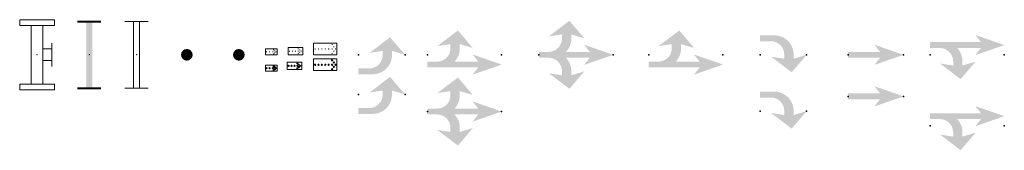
# Model space of a CAD drawing. Header units: feet. Extents: x -173 to 1378504, y -36 to 452703.
# Tile 3 of 3: x 1378335 to 1378504, y 452681 to 452703. Entities that reach past the tile are written whole.
import ezdxf

# ---------------------------------------------------------------- set-up
doc = ezdxf.new("R2010")
doc.units = ezdxf.units.FT
doc.header["$MEASUREMENT"] = 0
for name, color, linetype in [('MT_P_Cells', 7, 'Continuous'), ('MT_X_Cells', 7, 'Continuous'), ('MT_X_Drums', 30, 'Continuous')]:
    doc.layers.add(name, color=color, linetype=linetype)
for name, color, linetype, lineweight in [('MT_P_Cells (Construction)', 7, 'Continuous', 0), ('MT_P_Drums', 7, 'Continuous', 0), ('MT_X_Cells (Construction)', 7, 'Continuous', 0)]:
    doc.layers.add(name, color=color, linetype=linetype, lineweight=lineweight)

# ---------------------------------------------------------------- blocks, each defined once
blk = doc.blocks.new('BARRICADEX')
at = {"layer": 'MT_X_Cells', "color": 7, "linetype": 'Continuous', "lineweight": 0}
for p, q in [((-1, -5), (-1, 5)), ((1, -5), (1, 5)), ((2.5, 2), (2.5, -2)), ((1, 1), (2.5, 1)), ((1, -1), (2.5, -1))]:
    blk.add_line(p, q, dxfattribs=at)
at = {"layer": 'MT_X_Cells', "color": 7, "linetype": 'Continuous', "lineweight": 0, "flags": 128}
for points in [[(-3, 6), (3, 6), (3, 5), (-3, 5), (-3, 6)], [(-3, -6), (3, -6), (3, -5), (-3, -5), (-3, -6)]]:
    blk.add_lwpolyline(points, close=True, dxfattribs=at)
at = {"layer": 'MT_X_Cells (Construction)', "color": 7, "linetype": 'Continuous', "lineweight": 13}
blk.add_point((0, 0), dxfattribs=at)
blk = doc.blocks.new('CMESSAGE_SGNP')
at = {"layer": 'MT_P_Cells', "color": 7, "linetype": 'Continuous', "lineweight": 40}
for p, q in [((-2, 5.729165), (2, 5.729165)), ((-2, -5.729165), (2, -5.729165))]:
    blk.add_line(p, q, dxfattribs=at)
at = {"layer": 'MT_P_Cells', "color": 7, "linetype": 'Continuous', "lineweight": 0, "extrusion": (0, 0, -1)}
blk.add_solid([(0.5, 5.729165), (-0.5, 5.729165), (0.5, -5.729165), (-0.5, -5.729165)], dxfattribs=at)
at = {"layer": 'MT_P_Cells (Construction)', "color": 7, "linetype": 'Continuous', "lineweight": 13}
blk.add_point((0, 0), dxfattribs=at)
blk = doc.blocks.new('CMESSAGE_SGNX')
at = {"layer": 'MT_X_Cells', "color": 7, "linetype": 'Continuous', "lineweight": 0}
for p, q in [((-2, 5.729165), (2, 5.729165)), ((-2, -5.729165), (2, -5.729165))]:
    blk.add_line(p, q, dxfattribs=at)
at = {"layer": 'MT_X_Cells', "color": 7, "linetype": 'Continuous', "lineweight": 0, "flags": 128}
blk.add_lwpolyline([(-0.5, 5.729165), (0.5, 5.729165), (0.5, -5.729165), (-0.5, -5.729165), (-0.5, 5.729165)], close=True, dxfattribs=at)
at = {"layer": 'MT_X_Cells (Construction)', "color": 7, "linetype": 'Continuous', "lineweight": 13}
blk.add_point((0, 0), dxfattribs=at)
blk = doc.blocks.new('DRUM')
at = {"layer": 'MT_P_Drums', "linetype": 'Continuous', "lineweight": 0}
h = blk.add_hatch(color=30, dxfattribs=at)
edge = h.paths.add_edge_path()
edge.add_arc((0, 0), 1, 0, 360)
blk = doc.blocks.new('DRUMX')
at = {"layer": 'MT_X_Drums', "linetype": 'Continuous', "lineweight": 0}
h = blk.add_hatch(color=30, dxfattribs=at)
edge = h.paths.add_edge_path()
edge.add_arc((0, 0), 1, 0, 360)
blk = doc.blocks.new('FARROW_48P')
at = {"layer": 'MT_P_Cells', "linetype": 'Continuous', "lineweight": 0}
h = blk.add_hatch(color=7, dxfattribs=at)
edge = h.paths.add_edge_path()
edge.add_arc((-0.81, 0.5), 0.104, 0, 360)
h = blk.add_hatch(color=7, dxfattribs=at)
edge = h.paths.add_edge_path()
edge.add_arc((-0.27, 0.5), 0.104, 0, 360)
h = blk.add_hatch(color=7, dxfattribs=at)
edge = h.paths.add_edge_path()
edge.add_arc((0.27, 0.5), 0.104, 0, 360)
h = blk.add_hatch(color=7, dxfattribs=at)
edge = h.paths.add_edge_path()
edge.add_arc((0.41, 0.85), 0.104, 0, 360)
h = blk.add_hatch(color=7, dxfattribs=at)
edge = h.paths.add_edge_path()
edge.add_arc((0.41, 0.15), 0.104, 0, 360)
h = blk.add_hatch(color=7, dxfattribs=at)
edge = h.paths.add_edge_path()
edge.add_arc((0.61, 0.68), 0.104, 0, 360)
h = blk.add_hatch(color=7, dxfattribs=at)
edge = h.paths.add_edge_path()
edge.add_arc((0.61, 0.32), 0.104, 0, 360)
h = blk.add_hatch(color=7, dxfattribs=at)
edge = h.paths.add_edge_path()
edge.add_arc((0.81, 0.5), 0.104, 0, 360)
at = {"layer": 'MT_P_Cells', "color": 7, "linetype": 'Continuous', "lineweight": 13, "flags": 128}
blk.add_lwpolyline([(-1, 0), (1, 0), (1, 1), (-1, 1), (-1, 0)], close=True, dxfattribs=at)
blk = doc.blocks.new('FARROW_48X')
at = {"layer": 'MT_X_Cells', "color": 7, "linetype": 'Continuous', "lineweight": 0, "flags": 128}
blk.add_lwpolyline([(-1, 0), (1, 0), (1, 1), (-1, 1), (-1, 0)], close=True, dxfattribs=at)
at = {"layer": 'MT_X_Cells', "color": 7, "linetype": 'Continuous', "lineweight": 0}
for centre in [(-0.81, 0.5), (-0.27, 0.5), (0.27, 0.5), (0.41, 0.85), (0.41, 0.15), (0.61, 0.68), (0.61, 0.32), (0.81, 0.5)]:
    blk.add_circle(centre, 0.104, dxfattribs=at)
blk = doc.blocks.new('FARROW_60P')
at = {"layer": 'MT_P_Cells', "linetype": 'Continuous', "lineweight": 0}
h = blk.add_hatch(color=7, dxfattribs=at)
edge = h.paths.add_edge_path()
edge.add_arc((-1, 0.63), 0.104, 0, 360)
h = blk.add_hatch(color=7, dxfattribs=at)
edge = h.paths.add_edge_path()
edge.add_arc((-0.5, 0.63), 0.104, 0, 360)
h = blk.add_hatch(color=7, dxfattribs=at)
edge = h.paths.add_edge_path()
edge.add_arc((0, 0.63), 0.104, 0, 360)
h = blk.add_hatch(color=7, dxfattribs=at)
edge = h.paths.add_edge_path()
edge.add_arc((0.5, 1.04), 0.104, 0, 360)
h = blk.add_hatch(color=7, dxfattribs=at)
edge = h.paths.add_edge_path()
edge.add_arc((0.5, 0.63), 0.104, 0, 360)
h = blk.add_hatch(color=7, dxfattribs=at)
edge = h.paths.add_edge_path()
edge.add_arc((0.5, 0.21), 0.104, 0, 360)
h = blk.add_hatch(color=7, dxfattribs=at)
edge = h.paths.add_edge_path()
edge.add_arc((0.75, 0.83), 0.104, 0, 360)
h = blk.add_hatch(color=7, dxfattribs=at)
edge = h.paths.add_edge_path()
edge.add_arc((0.75, 0.42), 0.104, 0, 360)
h = blk.add_hatch(color=7, dxfattribs=at)
edge = h.paths.add_edge_path()
edge.add_arc((1, 0.63), 0.104, 0, 360)
at = {"layer": 'MT_P_Cells', "color": 7, "linetype": 'Continuous', "lineweight": 13, "flags": 128}
blk.add_lwpolyline([(-1.25, 0), (1.25, 0), (1.25, 1.25), (-1.25, 1.25), (-1.25, 0)], close=True, dxfattribs=at)
blk = doc.blocks.new('FARROW_60X')
at = {"layer": 'MT_X_Cells', "color": 7, "linetype": 'Continuous', "lineweight": 0, "flags": 128}
blk.add_lwpolyline([(-1.25, 0), (1.25, 0), (1.25, 1.25), (-1.25, 1.25), (-1.25, 0)], close=True, dxfattribs=at)
at = {"layer": 'MT_X_Cells', "color": 7, "linetype": 'Continuous', "lineweight": 0}
for centre in [(-1, 0.63), (-0.5, 0.63), (0, 0.63), (0.5, 1.04), (0.5, 0.63), (0.5, 0.21), (0.75, 0.83), (0.75, 0.42), (1, 0.63)]:
    blk.add_circle(centre, 0.104, dxfattribs=at)
blk = doc.blocks.new('FARROW_96P')
at = {"layer": 'MT_P_Cells', "linetype": 'Continuous', "lineweight": 0}
h = blk.add_hatch(color=7, dxfattribs=at)
edge = h.paths.add_edge_path()
edge.add_arc((1.17, 1.75), 0.104, 0, 360)
h = blk.add_hatch(color=7, dxfattribs=at)
edge = h.paths.add_edge_path()
edge.add_arc((-1.75, 1), 0.104, 0, 360)
h = blk.add_hatch(color=7, dxfattribs=at)
edge = h.paths.add_edge_path()
edge.add_arc((-1.17, 1), 0.104, 0, 360)
h = blk.add_hatch(color=7, dxfattribs=at)
edge = h.paths.add_edge_path()
edge.add_arc((-0.58, 1), 0.104, 0, 360)
h = blk.add_hatch(color=7, dxfattribs=at)
edge = h.paths.add_edge_path()
edge.add_arc((0, 1), 0.104, 0, 360)
h = blk.add_hatch(color=7, dxfattribs=at)
edge = h.paths.add_edge_path()
edge.add_arc((0.58, 1), 0.104, 0, 360)
h = blk.add_hatch(color=7, dxfattribs=at)
edge = h.paths.add_edge_path()
edge.add_arc((1.17, 1), 0.104, 0, 360)
h = blk.add_hatch(color=7, dxfattribs=at)
edge = h.paths.add_edge_path()
edge.add_arc((1.17, 0.25), 0.104, 0, 360)
h = blk.add_hatch(color=7, dxfattribs=at)
edge = h.paths.add_edge_path()
edge.add_arc((1.46, 1.38), 0.104, 0, 360)
h = blk.add_hatch(color=7, dxfattribs=at)
edge = h.paths.add_edge_path()
edge.add_arc((1.46, 0.62), 0.104, 0, 360)
h = blk.add_hatch(color=7, dxfattribs=at)
edge = h.paths.add_edge_path()
edge.add_arc((1.75, 1), 0.104, 0, 360)
at = {"layer": 'MT_P_Cells', "color": 7, "linetype": 'Continuous', "lineweight": 13, "flags": 128}
blk.add_lwpolyline([(-2, 0), (2, 0), (2, 2), (-2, 2), (-2, 0)], close=True, dxfattribs=at)
blk = doc.blocks.new('FARROW_96X')
at = {"layer": 'MT_X_Cells', "color": 7, "linetype": 'Continuous', "lineweight": 0, "flags": 128}
blk.add_lwpolyline([(-2, 0), (2, 0), (2, 2), (-2, 2), (-2, 0)], close=True, dxfattribs=at)
at = {"layer": 'MT_X_Cells', "color": 7, "linetype": 'Continuous', "lineweight": 0}
for centre in [(1.17, 1.75), (-1.75, 1), (-1.17, 1), (-0.58, 1), (0, 1), (0.58, 1), (1.17, 1), (1.17, 0.25), (1.46, 1.38), (1.46, 0.62), (1.75, 1)]:
    blk.add_circle(centre, 0.104, dxfattribs=at)
blk = doc.blocks.new('PMLFTP_MT')
at = {"layer": 'MT_P_Cells', "linetype": 'Continuous', "lineweight": 0}
blk.add_hatch(color=7, dxfattribs=at).paths.add_polyline_path([(-5.52, -3.33, 0.418865), (-2.24, 0), (-2.24, 0), (-2.24, 0.67), (0, 0), (-2.56, 3), (-6.08, 0.33), (-3.84, 0.67), (-3.84, -0.04, -0.414214), (-6.14, -2.33), (-8, -2.33), (-8, -3.33)])
at = {"layer": 'MT_P_Cells (Construction)', "color": 7, "linetype": 'Continuous', "lineweight": 30}
for p in [(-8, 0), (0, 0)]:
    blk.add_point(p, dxfattribs=at)
blk = doc.blocks.new('PMLFTX_MT')
at = {"layer": 'MT_X_Cells', "linetype": 'Continuous', "lineweight": 0}
blk.add_hatch(color=7, dxfattribs=at).paths.add_polyline_path([(-5.52, -3.33, 0.418865), (-2.24, 0), (-2.24, 0), (-2.24, 0.67), (0, 0), (-2.56, 3), (-6.08, 0.33), (-3.84, 0.67), (-3.84, -0.04, -0.414214), (-6.14, -2.33), (-8, -2.33), (-8, -3.33)])
at = {"layer": 'MT_X_Cells (Construction)', "color": 7, "linetype": 'Continuous', "lineweight": 30}
for p in [(-8, 0), (0, 0)]:
    blk.add_point(p, dxfattribs=at)
blk = doc.blocks.new('PMLTP_MT')
at = {"layer": 'MT_P_Cells', "linetype": 'Continuous', "lineweight": 0}
blk.add_hatch(color=7, dxfattribs=at).paths.add_polyline_path([(-12.75, -1.17), (-12.75, -2.17), (-4, -2.17), (-5, -3.4), (0, -1.67), (-5, 0.07), (-4, -1.17), (-8.1, -1.17, 0.198709), (-7.18, 1.17), (-7.18, 1.17), (-7.18, 1.83), (-4.94, 1.17), (-7.5, 4.17), (-11.02, 1.5), (-8.78, 1.83), (-8.78, 1.13, -0.414214), (-11.08, -1.17), (-11.08, -1.17)])
at = {"layer": 'MT_P_Cells (Construction)', "color": 7, "linetype": 'Continuous', "lineweight": 30}
for p in [(-12.75, 0), (0, 0)]:
    blk.add_point(p, dxfattribs=at)
blk = doc.blocks.new('PMLTRP_MT')
at = {"layer": 'MT_P_Cells', "linetype": 'Continuous', "lineweight": 0}
blk.add_hatch(color=7, dxfattribs=at).paths.add_polyline_path([(-12.75, -0.5), (-12.75, 0.5), (-11.08, 0.5), (-11.08, 0.5, 0.414214), (-8.78, 2.8), (-8.78, 3.5), (-11.02, 3.17), (-7.5, 5.83), (-4.94, 2.83), (-7.18, 3.5), (-7.18, 2.83), (-7.18, 2.83, -0.198709), (-8.1, 0.5), (-4, 0.5), (-5, 1.74), (0, 0), (-5, -1.74), (-4, -0.5), (-8.1, -0.5, -0.198709), (-7.18, -2.83), (-7.18, -2.83), (-7.18, -3.5), (-4.94, -2.83), (-7.5, -5.83), (-11.02, -3.17), (-8.78, -3.5), (-8.78, -2.8, 0.414214), (-11.08, -0.5), (-11.08, -0.5)])
at = {"layer": 'MT_P_Cells (Construction)', "color": 7, "linetype": 'Continuous', "lineweight": 30}
for p in [(-12.75, 0), (0, 0)]:
    blk.add_point(p, dxfattribs=at)
blk = doc.blocks.new('PMLTRX_MT')
at = {"layer": 'MT_X_Cells', "linetype": 'Continuous', "lineweight": 0}
blk.add_hatch(color=7, dxfattribs=at).paths.add_polyline_path([(-12.75, -0.5), (-12.75, 0.5), (-11.08, 0.5), (-11.08, 0.5, 0.414214), (-8.78, 2.8), (-8.78, 3.5), (-11.02, 3.17), (-7.5, 5.83), (-4.94, 2.83), (-7.18, 3.5), (-7.18, 2.83), (-7.18, 2.83, -0.198709), (-8.1, 0.5), (-4, 0.5), (-5, 1.74), (0, 0), (-5, -1.74), (-4, -0.5), (-8.1, -0.5, -0.198709), (-7.18, -2.83), (-7.18, -2.83), (-7.18, -3.5), (-4.94, -2.83), (-7.5, -5.83), (-11.02, -3.17), (-8.78, -3.5), (-8.78, -2.8, 0.414214), (-11.08, -0.5), (-11.08, -0.5)])
at = {"layer": 'MT_X_Cells (Construction)', "color": 7, "linetype": 'Continuous', "lineweight": 30}
for p in [(-12.75, 0), (0, 0)]:
    blk.add_point(p, dxfattribs=at)
blk = doc.blocks.new('PMLTX_MT')
at = {"layer": 'MT_X_Cells', "linetype": 'Continuous', "lineweight": 0}
blk.add_hatch(color=7, dxfattribs=at).paths.add_polyline_path([(-12.75, -1.17), (-12.75, -2.17), (-4, -2.17), (-5, -3.4), (0, -1.67), (-5, 0.07), (-4, -1.17), (-8.1, -1.17, 0.198709), (-7.18, 1.17), (-7.18, 1.17), (-7.18, 1.83), (-4.94, 1.17), (-7.5, 4.17), (-11.02, 1.5), (-8.78, 1.83), (-8.78, 1.13, -0.414214), (-11.08, -1.17), (-11.08, -1.17)])
at = {"layer": 'MT_X_Cells (Construction)', "color": 7, "linetype": 'Continuous', "lineweight": 30}
for p in [(-12.75, 0), (0, 0)]:
    blk.add_point(p, dxfattribs=at)
blk = doc.blocks.new('PMRTP_MT')
at = {"layer": 'MT_P_Cells', "linetype": 'Continuous', "lineweight": 0}
blk.add_hatch(color=7, dxfattribs=at).paths.add_polyline_path([(-5.52, 3.33, -0.418865), (-2.24, 0), (-2.24, 0), (-2.24, -0.67), (0, 0), (-2.56, -3), (-6.08, -0.33), (-3.84, -0.67), (-3.84, 0.04, 0.414214), (-6.14, 2.33), (-8, 2.33), (-8, 3.33)])
at = {"layer": 'MT_P_Cells (Construction)', "color": 7, "linetype": 'Continuous', "lineweight": 30}
for p in [(-8, 0), (0, 0)]:
    blk.add_point(p, dxfattribs=at)
blk = doc.blocks.new('PMRTX_MT')
at = {"layer": 'MT_X_Cells', "linetype": 'Continuous', "lineweight": 0}
blk.add_hatch(color=7, dxfattribs=at).paths.add_polyline_path([(-5.52, 3.33, -0.418865), (-2.24, 0), (-2.24, 0), (-2.24, -0.67), (0, 0), (-2.56, -3), (-6.08, -0.33), (-3.84, -0.67), (-3.84, 0.04, 0.414214), (-6.14, 2.33), (-8, 2.33), (-8, 3.33)])
at = {"layer": 'MT_X_Cells (Construction)', "color": 7, "linetype": 'Continuous', "lineweight": 30}
for p in [(-8, 0), (0, 0)]:
    blk.add_point(p, dxfattribs=at)
blk = doc.blocks.new('PMTHRP_MT')
at = {"layer": 'MT_P_Cells', "linetype": 'Continuous', "lineweight": 0}
blk.add_hatch(color=7, dxfattribs=at).paths.add_polyline_path([(-5, -1.74), (-4, -0.5), (-9.5, -0.5), (-9.5, 0.5), (-4, 0.5), (-5, 1.74), (0, 0)])
at = {"layer": 'MT_P_Cells (Construction)', "color": 7, "linetype": 'Continuous', "lineweight": 30}
for p in [(-9.5, 0), (0, 0)]:
    blk.add_point(p, dxfattribs=at)
blk = doc.blocks.new('PMTHRX_MT')
at = {"layer": 'MT_X_Cells', "linetype": 'Continuous', "lineweight": 0}
blk.add_hatch(color=7, dxfattribs=at).paths.add_polyline_path([(-5, -1.74), (-4, -0.5), (-9.5, -0.5), (-9.5, 0.5), (-4, 0.5), (-5, 1.74), (0, 0)])
at = {"layer": 'MT_X_Cells (Construction)', "color": 7, "linetype": 'Continuous', "lineweight": 30}
for p in [(-9.5, 0), (0, 0)]:
    blk.add_point(p, dxfattribs=at)
blk = doc.blocks.new('PMTRP_MT')
at = {"layer": 'MT_P_Cells', "linetype": 'Continuous', "lineweight": 0}
blk.add_hatch(color=7, dxfattribs=at).paths.add_polyline_path([(-12.75, 1.17), (-12.75, 2.17), (-4, 2.17), (-5, 3.4), (0, 1.67), (-5, -0.07), (-4, 1.17), (-8.1, 1.17, -0.198709), (-7.18, -1.17), (-7.18, -1.17), (-7.18, -1.83), (-4.94, -1.17), (-7.5, -4.17), (-11.02, -1.5), (-8.78, -1.83), (-8.78, -1.13, 0.414214), (-11.08, 1.17), (-11.08, 1.17)])
at = {"layer": 'MT_P_Cells (Construction)', "color": 7, "linetype": 'Continuous', "lineweight": 30}
for p in [(0, 0), (-12.75, 0)]:
    blk.add_point(p, dxfattribs=at)
blk = doc.blocks.new('PMTRX_MT')
at = {"layer": 'MT_X_Cells', "linetype": 'Continuous', "lineweight": 0}
blk.add_hatch(color=7, dxfattribs=at).paths.add_polyline_path([(-12.75, 1.17), (-12.75, 2.17), (-4, 2.17), (-5, 3.4), (0, 1.67), (-5, -0.07), (-4, 1.17), (-8.1, 1.17, -0.198709), (-7.18, -1.17), (-7.18, -1.17), (-7.18, -1.83), (-4.94, -1.17), (-7.5, -4.17), (-11.02, -1.5), (-8.78, -1.83), (-8.78, -1.13, 0.414214), (-11.08, 1.17), (-11.08, 1.17)])
at = {"layer": 'MT_X_Cells (Construction)', "color": 7, "linetype": 'Continuous', "lineweight": 30}
for p in [(0, 0), (-12.75, 0)]:
    blk.add_point(p, dxfattribs=at)

msp = doc.modelspace()

# ---------------------------------------------------------------- block references
for name, p in [('BARRICADEX', (1378338.18, 452697.06)), ('CMESSAGE_SGNP', (1378347.13, 452697.06)), ('CMESSAGE_SGNX', (1378355.25, 452697.06)), ('PMLTRX_MT', (1378437.07, 452697.06)), ('PMLTP_MT', (1378417.93, 452697.06)), ('PMLTX_MT', (1378455.93, 452697.06)), ('PMLFTP_MT', (1378401.34, 452697.06)), ('PMRTP_MT', (1378470.3, 452697.06)), ('PMTRP_MT', (1378504.24, 452697.06)), ('DRUM', (1378363.88, 452697.06)), ('DRUMX', (1378372.81, 452697.06)), ('FARROW_48P', (1378378.37, 452697.06)), ('FARROW_60P', (1378382.52, 452697.06)), ('FARROW_96P', (1378387.65, 452697.06)), ('PMTHRP_MT', (1378486.92, 452697.06)), ('FARROW_96X', (1378387.65, 452694.36)), ('FARROW_48X', (1378378.37, 452694.28)), ('FARROW_60X', (1378382.36, 452694.54)), ('PMLFTX_MT', (1378401.34, 452690.28)), ('PMLTRP_MT', (1378417.93, 452687.35)), ('PMTHRX_MT', (1378486.92, 452689.95)), ('PMRTX_MT', (1378470.3, 452687.42)), ('PMTRX_MT', (1378504.24, 452684.89))]:
    msp.add_blockref(name, p)

doc.saveas('drawing.dxf')
